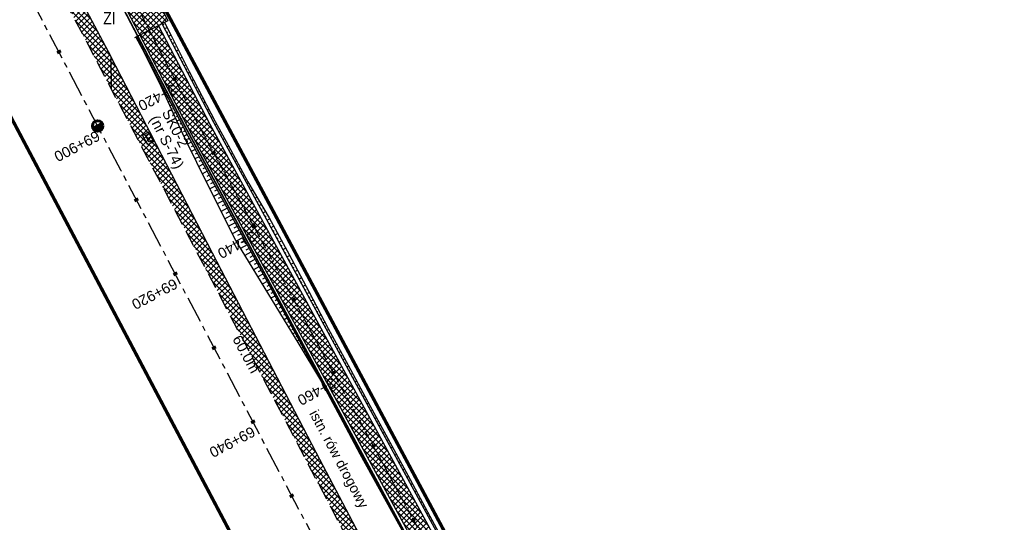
# Model space of a CAD drawing. Header units: metres. Extents: x 7529682 to 7533711, y 5721186 to 5727842.
# Tile 21 of 112: x 7531291 to 7531409, y 5724725 to 5724785. Entities that reach past the tile are written whole.
import ezdxf

# ---------------------------------------------------------------- set-up
doc = ezdxf.new("R2010")
doc.units = ezdxf.units.M
for name, pattern in [('817-dzialki-09-05-04$0$HIDDEN', [0.375, 0.25, -0.125]), ('CENTER', [50.8, 31.75, -6.35, 6.35, -6.35]), ('HIDDEN', [9.525, 6.35, -3.175])]:
    doc.linetypes.add(name, pattern=pattern)
for name, color, linetype in [('C-DROGI-SYTUACJA-ETYKIETY', 7, 'Continuous'), ('D-hatch-pobocza', 131, 'Continuous'), ('D-hatch-zjazdy-BA', 244, 'Continuous'), ('D-hatch-zjazdy-kruszywo', 111, 'Continuous'), ('D-pobocza', 7, 'Continuous'), ('D-skarpa', 7, 'Continuous'), ('D-skarpa-kreskowanie', 7, 'Continuous')]:
    doc.layers.add(name, color=color, linetype=linetype)
doc.layers.add('D-hatch-ciag-pieszo-rowerowy', color=7, linetype='Continuous', lineweight=13, true_color=0xff9f80)
doc.layers.add('D-LR-etap-III', color=7, linetype='817-dzialki-09-05-04$0$HIDDEN', lineweight=50, true_color=0xff1aff)
for name, color, linetype, lineweight in [('D-krawędzie', 7, 'Continuous', 30), ('D-obrzeża', 7, 'Continuous', 30), ('D-opisy', 7, 'Continuous', 30), ('D-oś', 10, 'CENTER', 30), ('D-zjazdy', 7, 'Continuous', 30), ('D-zjazdy-opis', 7, 'Continuous', 30), ('Sieci-T-kanal technologiczny', 4, 'kt kanał technologiczny', 30)]:
    doc.layers.add(name, color=color, linetype=linetype, lineweight=lineweight)
for name, color, linetype, true_color in [('D-opis-KT-dlugosci', 7, 'Continuous', 0xff8000), ('D-opis-KT-studnie', 7, 'Continuous', 0xff8000), ('poprzeczki', 7, 'Continuous', 0x0000c7)]:
    doc.layers.add(name, color=color, linetype=linetype, true_color=true_color)
doc.styles.add('2mm08', font='arial.ttf', dxfattribs={"width": 0.8})
doc.styles.add('ARIAL', font='arial.ttf', dxfattribs={"height": 1})
doc.styles.get("Standard").update_dxf_attribs({"font": 'arial.ttf'})
doc.linetypes.add('kt kanał technologiczny', pattern='A,1,-0.8,["kt",Standard,S=0.5,R=0,X=-0.7,Y=-0.15],-0.3', length=2.1)
pattern_1 = [(45, (0.88535, 0.46493), (-0.33675960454, 0.33675960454), []), (135, (0.88535, 0.46493), (-0.33675960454, -0.33675960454), [])]
pattern_2 = [(45, (0, 0), (-0.33675960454, 0.33675960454), []), (135, (0, 0), (-0.33675960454, -0.33675960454), [])]

# ---------------------------------------------------------------- blocks, each defined once
blk = doc.blocks.new('kilometraz')
at = {"linetype": 'ByBlock', "lineweight": -2}
blk.add_hatch(color=0, dxfattribs=at).paths.add_polyline_path([(0, -0.28125, 0.41421356), (0.28125, 0, 0.41421356), (0, 0.28125)])
at = {"color": 0, "linetype": 'ByBlock', "lineweight": -2}
blk.add_line((0, 0.28125), (0, -0.28125), dxfattribs=at)
blk.add_circle((0, 0), 0.28125, dxfattribs=at)
blk = doc.blocks.new('AeccTickLine')
at = {"color": 0, "linetype": 'ByBlock', "lineweight": -2}
blk.add_line((0, 1), (0, -1), dxfattribs=at)
blk = doc.blocks.new('SKR2')
at = {"layer": 'Sieci-T-kanal technologiczny', "color": 2, "lineweight": 25}
for points in [[(0.03, -0.19), (0.96, -1.15), (0.28, -1.81), (-0.65, -0.84)], [(-0.04, -0.54), (0.61, -1.21), (0.23, -1.57), (-0.41, -0.9)]]:
    blk.add_lwpolyline(points, close=True, dxfattribs=at)
blk.add_lwpolyline([(-0.09, -1.23), (0.28, -0.87)], dxfattribs=at)

msp = doc.modelspace()

# ---------------------------------------------------------------- hatches: boundary and pattern name
at = {"layer": 'D-hatch-ciag-pieszo-rowerowy'}
h = msp.add_hatch(dxfattribs=at)
h.set_pattern_fill('ANSI37', color=256, scale=0.15, style=0)
h.set_pattern_definition(pattern_1)
h.paths.add_polyline_path([(7531367.38, 5724666.22), (7531369.44, 5724667.68), (7531364.84, 5724676.4), (7531345.22, 5724715.75), (7531314.27, 5724772.61), (7531308.11, 5724784.43), (7531305.88, 5724783.29), (7531312.05, 5724771.45), (7531343.01, 5724714.59), (7531362.63, 5724675.23)])
at = {"layer": 'D-hatch-pobocza'}
h = msp.add_hatch(dxfattribs=at)
h.set_pattern_fill('ANSI37', color=256, scale=0.15, style=0)
h.set_pattern_definition(pattern_2)
h.paths.add_polyline_path([(7531327.02, 5724733.24), (7531314.57, 5724757.21), (7531302.38, 5724780.72), (7531302.44, 5724776.85), (7531306.74, 5724768.66), (7531335.09, 5724714.65), (7531357.32, 5724672.44), (7531360.38, 5724666.62), (7531361.97, 5724665.57), (7531363.1, 5724665.41), (7531353.58, 5724682.67), (7531345.94, 5724697.46), (7531339.27, 5724710)])
at = {"layer": 'D-hatch-zjazdy-BA'}
h = msp.add_hatch(dxfattribs=at)
h.set_pattern_fill('ANSI37', color=256, scale=0.15, style=0)
h.set_pattern_definition(pattern_1)
h.paths.add_polyline_path([(7531305.88, 5724783.29), (7531309.22, 5724785), (7531307.99, 5724787.63), (7531303.7, 5724787.48)])
at = {"layer": 'D-hatch-zjazdy-kruszywo'}
h = msp.add_hatch(dxfattribs=at)
h.set_pattern_fill('ANSI37', color=256, scale=0.15, style=0)
h.set_pattern_definition(pattern_2)
h.paths.add_polyline_path([(7531298.78, 5724787.52), (7531296.23, 5724788.68), (7531302.44, 5724776.85), (7531302.38, 5724780.72)])

# ---------------------------------------------------------------- linework, layer by layer
at = {"layer": 'D-krawędzie', "linetype": 'HIDDEN', "ltscale": 0.3, "flags": 128}
msp.add_lwpolyline([(7530572.01, 5726166.06), (7530599.74, 5726113.52), (7530641.56, 5726032.01), (7530660.96, 5725995.07), (7530689.13, 5725941.54), (7530707.34, 5725907.03), (7530725.26, 5725873.09), (7530743.97, 5725837.65), (7530770.53, 5725787.12), (7530787.86, 5725754.27), (7530809.9, 5725712.54), (7530824.74, 5725684.39), (7530840.86, 5725653.69), (7530860.68, 5725616.15), (7530865.28, 5725607.39), (7530878.05, 5725583.08), (7530918.17, 5725507.18), (7530950.16, 5725446.31), (7530993.42, 5725364.26), (7531022.77, 5725308.72), (7531053.81, 5725249.87), (7531081.17, 5725197.87), (7531103.9, 5725154.54), (7531128.12, 5725108.45), (7531149.3, 5725068.25), (7531167.38, 5725033.77), (7531197.16, 5724976.99), (7531228.15, 5724918.03), (7531253.15, 5724870.49), (7531286.8, 5724806.65), (7531306.74, 5724768.66), (7531335.09, 5724714.65), (7531357.32, 5724672.44), (7531373.64, 5724641.45), (7531392.16, 5724606), (7531418.48, 5724555.85), (7531439.73, 5724515.58), (7531476.36, 5724446.19), (7531491.8, 5724416.76), (7531531.9, 5724339.93), (7531557.23, 5724291.66), (7531569.85, 5724267.58), (7531591.38, 5724226.55), (7531610, 5724191.1), (7531616.88, 5724178), (7531629.98, 5724153.03), (7531641.01, 5724132.02), (7531664.91, 5724087.62), (7531677.64, 5724064.79), (7531683.11, 5724054.99), (7531686.75, 5724048.18), (7531695.45, 5724031.7), (7531703.75, 5724015.92), (7531709.21, 5724005.51), (7531719.39, 5723986.15), (7531726.3, 5723973), (7531732.74, 5723960.74), (7531735.13, 5723956.19)], dxfattribs=at)
at = {"layer": 'D-LR-etap-III', "ltscale": 10, "flags": 128}
msp.add_lwpolyline([(7531750.47, 5723895.1, 0.4, 0.4, 0), (7531750.5, 5723895.13, 0.4, 0.4, 0), (7531682.71, 5724022.92, 0.4, 0.4, 0), (7531619.18, 5724147.2, 0.4, 0.4, 0), (7531592.31, 5724198.49, 0.4, 0.4, 0), (7531553.26, 5724272.92, 0.4, 0.4, 0), (7531504.02, 5724366.79, 0.4, 0.4, 0), (7531482.09, 5724407.62, 0.4, 0.4, 0), (7531412.35, 5724541.18, 0.4, 0.4, 0), (7531388.46, 5724586.93, 0.4, 0.4, 0), (7531345.12, 5724669.94, 0.4, 0.4, 0), (7531127.66, 5725081.67, 0.4, 0.4, 0), (7531059.25, 5725211.04, 0.4, 0.4, 0), (7531008.01, 5725307.95, 0.4, 0.4, 0), (7530964.18, 5725390.84, 0.4, 0.4, 0), (7530914.56, 5725484.68, 0.4, 0.4, 0), (7530865.24, 5725577.49, 0.4, 0.4, 0), (7530840.09, 5725624.06, 0.4, 0.4, 0), (7530802.56, 5725694.92, 0.4, 0.4, 0), (7530755.54, 5725787.51, 0.4, 0.4, 0), (7530708.72, 5725876.3, 0.4, 0.4, 0), (7530695.12, 5725902.09, 0.4, 0.4, 0), (7530642.91, 5726001.08, 0.4, 0.4, 0), (7530634.93, 5726016.15, 0.4, 0.4, 0), (7530610.82, 5726061.93, 0.4, 0.4, 0), (7530610.82, 5726061.93, 0.4, 0.4, 0), (7530607.21, 5726063.51, 0.4, 0.4, 0), (7530597.42, 5726080.68, 0.4, 0.4, 0), (7530591.16, 5726088.44, 0.4, 0.4, 0), (7530581.28, 5726107.21, 0.4, 0.4, 0), (7530571.29, 5726130.56, 0.4, 0.4, 0), (7530549.55, 5726171.53, 0.4, 0.4, 0), (7530531.01, 5726206.47, 0.4, 0.4, 0), (7530516.46, 5726236.02, 0.4, 0.4, 0), (7530500.8, 5726266.14, 0.4, 0.4, 0), (7530491.35, 5726283.94, 0.4, 0.4, 0), (7530482.4, 5726303.41, 0.4, 0.4, 0), (7530482.4, 5726303.41, 0.4, 0.4, 0), (7530450.41, 5726357.28, 0.4, 0.4, 0), (7530397.76, 5726458.5, 0.4, 0.4, 0), (7530334.71, 5726583.66, 0.4, 0.4, 0), (7530303.94, 5726645.17, 0.4, 0.4, 0), (7530300.51, 5726651.78, 0.4, 0.4, 0), (7530289.21, 5726671.97, 0.4, 0.4, 0), (7530281.54, 5726685.57, 0.4, 0.4, 0), (7530261.37, 5726724.16, 0.4, 0.4, 0), (7530254.03, 5726738.21, 0.4, 0.4, 0), (7530197.22, 5726845.06, 0.4, 0.4, 0), (7530194.71, 5726849.15, 0.4, 0.4, 0), (7530195.92, 5726850.75, 0.4, 0.4, 0), (7530170.55, 5726892.96, 0.4, 0.4, 0), (7530143.17, 5726945.07, 0.4, 0.4, 0), (7530105.06, 5727018.32, 0.4, 0.4, 0), (7530100.06, 5727027.16, 0.4, 0.4, 0), (7530062.32, 5727099.63, 0.4, 0.4, 0), (7530015.38, 5727189.42, 0.4, 0.4, 0), (7529983.21, 5727250.21, 0.4, 0.4, 0), (7529953.28, 5727306.75, 0.4, 0.4, 0), (7529900.67, 5727406.16, 0.4, 0.4, 0), (7529890.63, 5727425.13, 0.4, 0.4, 0), (7529875.16, 5727454.43, 0.4, 0.4, 0), (7529857.56, 5727487.79, 0.4, 0.4, 0), (7529835.19, 5727530.19, 0.4, 0.4, 0), (7529811.74, 5727574.66, 0.4, 0.4, 0), (7529792.1, 5727611.92, 0.4, 0.4, 0), (7529768.07, 5727657.47, 0.4, 0.4, 0), (7529755.21, 5727682.13, 0.4, 0.4, 0), (7529753.31, 5727681.13, 0.4, 0.4, 0), (7529739.21, 5727707.77, 0.4, 0.4, 0), (7529735.39, 5727711.25, 0.4, 0.4, 0), (7529725.42, 5727730.2, 0.4, 0.4, 0), (7529723.55, 5727729.88, 0.4, 0.4, 0), (7529695.57, 5727782.93, 0.4, 0.4, 0), (7529717.68, 5727794.02, 0.4, 0.4, 0), (7529736.27, 5727758.65, 0.4, 0.4, 0), (7529736.27, 5727758.65, 0.4, 0.4, 0), (7529744.51, 5727750.41, 0.4, 0.4, 0), (7529744.51, 5727750.41, 0.4, 0.4, 0), (7529750.28, 5727738.55, 0.4, 0.4, 0), (7529777.11, 5727687.57, 0.4, 0.4, 0), (7529796.52, 5727651.33, 0.4, 0.4, 0), (7529814.94, 5727616.79, 0.4, 0.4, 0), (7529839.01, 5727572.3, 0.4, 0.4, 0), (7529860.62, 5727532.51, 0.4, 0.4, 0), (7529882.35, 5727491.5, 0.4, 0.4, 0), (7529904.87, 5727449.1, 0.4, 0.4, 0), (7529920.75, 5727418.88, 0.4, 0.4, 0), (7529946.68, 5727368.55, 0.4, 0.4, 0), (7529972.02, 5727320.57, 0.4, 0.4, 0), (7529987.74, 5727290.15, 0.4, 0.4, 0), (7529996.5, 5727273.66, 0.4, 0.4, 0), (7530017.54, 5727234.2, 0.4, 0.4, 0), (7530033.05, 5727204.86, 0.4, 0.4, 0), (7530051.62, 5727170.22, 0.4, 0.4, 0), (7530069.28, 5727137.02, 0.4, 0.4, 0), (7530089.39, 5727097.53, 0.4, 0.4, 0), (7530109.71, 5727060.75, 0.4, 0.4, 0), (7530136.77, 5727011.64, 0.4, 0.4, 0), (7530162.45, 5726962.74, 0.4, 0.4, 0), (7530187.67, 5726916.99, 0.4, 0.4, 0), (7530207.82, 5726879.34, 0.4, 0.4, 0), (7530230.63, 5726834.52, 0.4, 0.4, 0), (7530262.29, 5726776.62, 0.4, 0.4, 0), (7530277.51, 5726760.21, 0.4, 0.4, 0), (7530286.04, 5726744.11, 0.4, 0.4, 0), (7530288.1, 5726735.88, 0.4, 0.4, 0), (7530290.39, 5726725.05, 0.4, 0.4, 0), (7530296.18, 5726713.58, 0.4, 0.4, 0), (7530302.73, 5726701.18, 0.4, 0.4, 0), (7530325.69, 5726657.47, 0.4, 0.4, 0), (7530343.24, 5726623.65, 0.4, 0.4, 0), (7530360.23, 5726591.75, 0.4, 0.4, 0), (7530383.21, 5726548.06, 0.4, 0.4, 0), (7530406.02, 5726503.61, 0.4, 0.4, 0), (7530427.46, 5726462.62, 0.4, 0.4, 0), (7530447.93, 5726424.39, 0.4, 0.4, 0), (7530471.13, 5726379.92, 0.4, 0.4, 0), (7530490.5, 5726343.03, 0.4, 0.4, 0), (7530509.5, 5726306.73, 0.4, 0.4, 0), (7530529.89, 5726267.24, 0.4, 0.4, 0), (7530543.85, 5726238.99, 0.4, 0.4, 0), (7530554.81, 5726218.94, 0.4, 0.4, 0), (7530559.03, 5726212.22, 0.4, 0.4, 0), (7530563.06, 5726206.41, 0.4, 0.4, 0), (7530566.93, 5726200.46, 0.4, 0.4, 0), (7530569.77, 5726194.9, 0.4, 0.4, 0), (7530571.47, 5726191.28, 0.4, 0.4, 0), (7530572.84, 5726188.02, 0.4, 0.4, 0), (7530575.3, 5726182.03, 0.4, 0.4, 0), (7530579.74, 5726173.31, 0.4, 0.4, 0), (7530583.3, 5726167.41, 0.4, 0.4, 0), (7530593.4, 5726163.33, 0.4, 0.4, 0), (7530598.62, 5726155.26, 0.4, 0.4, 0), (7530608.26, 5726140.5, 0.4, 0.4, 0), (7530603.27, 5726136.83, 0.4, 0.4, 0), (7530606.53, 5726131.84, 0.4, 0.4, 0), (7530604.24, 5726124.22, 0.4, 0.4, 0), (7530605.85, 5726121.63, 0.4, 0.4, 0), (7530608.97, 5726116.16, 0.4, 0.4, 0), (7530618.11, 5726097.79, 0.4, 0.4, 0), (7530651.21, 5726034.96, 0.4, 0.4, 0), (7530670.24, 5725998.61, 0.4, 0.4, 0), (7530698.08, 5725945.95, 0.4, 0.4, 0), (7530716.51, 5725911.31, 0.4, 0.4, 0), (7530735.22, 5725875.67, 0.4, 0.4, 0), (7530752.5, 5725842.15, 0.4, 0.4, 0), (7530778.31, 5725793.5, 0.4, 0.4, 0), (7530797.5, 5725756.38, 0.4, 0.4, 0), (7530812.52, 5725728.29, 0.4, 0.4, 0), (7530820.04, 5725713.16, 0.4, 0.4, 0), (7530822.42, 5725710.19, 0.4, 0.4, 0), (7530833.15, 5725688.8, 0.4, 0.4, 0), (7530849.63, 5725656.16, 0.4, 0.4, 0), (7530867.98, 5725621.96, 0.4, 0.4, 0), (7530872.63, 5725612.89, 0.4, 0.4, 0), (7530880.35, 5725597.59, 0.4, 0.4, 0), (7530883.84, 5725593.39, 0.4, 0.4, 0), (7530891.78, 5725587.76, 0.4, 0.4, 0), (7530895.04, 5725584.28, 0.4, 0.4, 0), (7530897.03, 5725580.94, 0.4, 0.4, 0), (7530900.95, 5725579.95, 0.4, 0.4, 0), (7530904.81, 5725571.98, 0.4, 0.4, 0), (7530903.68, 5725568.57, 0.4, 0.4, 0), (7530908.9, 5725558.84, 0.4, 0.4, 0), (7530910.25, 5725545.67, 0.4, 0.4, 0), (7530912.87, 5725538.65, 0.4, 0.4, 0), (7530945.28, 5725478.46, 0.4, 0.4, 0), (7530959.69, 5725450.25, 0.4, 0.4, 0), (7531002.83, 5725368.19, 0.4, 0.4, 0), (7531044.7, 5725290.31, 0.4, 0.4, 0), (7531064.1, 5725253.21, 0.4, 0.4, 0), (7531083.01, 5725216.68, 0.4, 0.4, 0), (7531113.01, 5725158.47, 0.4, 0.4, 0), (7531137.36, 5725113.07, 0.4, 0.4, 0), (7531150.83, 5725086.71, 0.4, 0.4, 0), (7531159.75, 5725076.64, 0.4, 0.4, 0), (7531166.31, 5725074.58, 0.4, 0.4, 0), (7531172.29, 5725062.58, 0.4, 0.4, 0), (7531170.59, 5725055.61, 0.4, 0.4, 0), (7531173.73, 5725044.08, 0.4, 0.4, 0), (7531215.34, 5724964.86, 0.4, 0.4, 0), (7531238.05, 5724921.68, 0.4, 0.4, 0), (7531262.39, 5724875.28, 0.4, 0.4, 0), (7531295.59, 5724811.27, 0.4, 0.4, 0), (7531348.49, 5724712.36, 0.4, 0.4, 0), (7531363.74, 5724682.68, 0.4, 0.4, 0), (7531366.99, 5724675.87, 0.4, 0.4, 0), (7531382.54, 5724646.11, 0.4, 0.4, 0), (7531401.3, 5724610.87, 0.4, 0.4, 0), (7531428.96, 5724558.86, 0.4, 0.4, 0), (7531449.11, 5724520.4, 0.4, 0.4, 0), (7531477.29, 5724465.83, 0.4, 0.4, 0), (7531501, 5724421.11, 0.4, 0.4, 0), (7531512.12, 5724400.55, 0.4, 0.4, 0), (7531513.78, 5724396.76, 0.4, 0.4, 0), (7531526.32, 5724379.39, 0.4, 0.4, 0), (7531566.78, 5724302.74, 0.4, 0.4, 0), (7531612.28, 5724225.61, 0.4, 0.4, 0), (7531620.49, 5724210.55, 0.4, 0.4, 0), (7531631.58, 5724196.26, 0.4, 0.4, 0), (7531653.48, 5724152.43, 0.4, 0.4, 0), (7531661.15, 5724128.49, 0.4, 0.4, 0), (7531673.88, 5724101.19, 0.4, 0.4, 0), (7531684.69, 5724081.18, 0.4, 0.4, 0), (7531699.21, 5724051.17, 0.4, 0.4, 0), (7531704.03, 5724040.58, 0.4, 0.4, 0), (7531704.03, 5724040.58, 0.4, 0.4, 0), (7531703.91, 5724037.17, 0.4, 0.4, 0), (7531736.42, 5723969.23, 0.4, 0.4, 0), (7531738.29, 5723967.7, 0.4, 0.4, 0), (7531742.18, 5723962.35, 0.4, 0.4, 0), (7531744.29, 5723958.62, 0.4, 0.4, 0), (7531755.39, 5723944.19, 0.4, 0.4, 0), (7531758.69, 5723936.76, 0.4, 0.4, 0), (7531780.08, 5723929.25, 0.4, 0.4, 0), (7531792.61, 5723906.34, 0.4, 0.4, 0), (7531792.61, 5723906.34, 0.4, 0.4, 0), (7531756.96, 5723883.06, 0.4, 0.4, 0), (7531750.46, 5723895.13, 0.4, 0.4, 0), (7531750.46, 5723895.13, 0, 0, 0)], format="xyseb", dxfattribs=at)
at = {"layer": 'D-obrzeża'}
for points in [[(7531162.55, 5725061.32), (7531165.88, 5725054.96, -0.068574), (7531167.27, 5725051.11), (7531167.91, 5725048.07, 0.068789), (7531170.7, 5725040.34), (7531202.52, 5724979.8), (7531233.7, 5724920.95), (7531258.82, 5724873.47), (7531292.22, 5724809.51), (7531312.05, 5724771.45), (7531340.42, 5724719.34, -0.00902), (7531345.43, 5724709.74), (7531362.63, 5724675.23), (7531378.96, 5724644.24), (7531397.48, 5724608.78), (7531423.79, 5724558.65), (7531445.04, 5724518.38), (7531473.71, 5724463.87), (7531497.09, 5724419.32), (7531505.91, 5724402.51, -0.033171), (7531508.59, 5724396.45), (7531511.25, 5724389.16)], [(7531369.44, 5724667.68), (7531364.84, 5724676.4), (7531347.64, 5724710.9, 0.009026), (7531342.63, 5724720.51), (7531314.27, 5724772.61), (7531308.11, 5724784.43)]]:
    msp.add_lwpolyline(points, format="xyb", dxfattribs=at)
at = {"layer": 'D-oś', "ltscale": 0.03}
msp.add_lwpolyline([(7531156.87, 5725074.83), (7531166.99, 5725055.55, -0.068732), (7531168.48, 5725051.43), (7531169.1, 5725048.5, 0.068783), (7531171.89, 5725040.78), (7531203.62, 5724980.38), (7531234.8, 5724921.53), (7531259.93, 5724874.06), (7531293.33, 5724810.09), (7531313.16, 5724772.03), (7531341.53, 5724719.92, -0.009023), (7531346.53, 5724710.32), (7531363.73, 5724675.82), (7531380.06, 5724644.82), (7531398.58, 5724609.36), (7531424.9, 5724559.23), (7531446.14, 5724518.96), (7531474.82, 5724464.45), (7531498.2, 5724419.9)], format="xyb", dxfattribs=at)
at = {"layer": 'D-oś', "ltscale": 0.1}
msp.add_lwpolyline([(7531488.68, 5724414.9), (7531465.3, 5724459.45), (7531436.63, 5724513.95), (7531415.38, 5724554.22), (7531389.06, 5724604.38), (7531370.55, 5724639.83), (7531354.22, 5724670.81), (7531332, 5724713.02), (7531303.64, 5724767.04), (7531283.7, 5724805.02), (7531250.06, 5724868.86), (7531225.05, 5724916.41), (7531194.07, 5724975.36), (7531164.28, 5725032.14), (7531146.2, 5725066.62)], dxfattribs=at)
at = {"layer": 'D-pobocza'}
for points in [[(7531369.85, 5724667.97), (7531365.28, 5724676.63), (7531348.08, 5724711.14, 0.009028), (7531343.08, 5724720.74), (7531314.71, 5724772.84), (7531308.55, 5724784.66)], [(7531305.45, 5724783.04), (7531311.61, 5724771.22), (7531339.98, 5724719.11, -0.009019), (7531344.98, 5724709.51), (7531362.19, 5724675), (7531366.93, 5724666)]]:
    msp.add_lwpolyline(points, format="xyb", dxfattribs=at)
msp.add_lwpolyline([(7531363.1, 5724665.41), (7531353.58, 5724682.67), (7531345.94, 5724697.46), (7531339.27, 5724710), (7531327.02, 5724733.24), (7531314.57, 5724757.21), (7531302.38, 5724780.72)], dxfattribs=at)
at = {"layer": 'D-skarpa', "linetype": 'Continuous'}
for points in [[(7531308.83, 5724784.8), (7531309.53, 5724783.41), (7531311.78, 5724778.95), (7531314.9, 5724772.94), (7531316.43, 5724770.13), (7531318.81, 5724765.74), (7531321.33, 5724761.42), (7531323.74, 5724757.04), (7531326.09, 5724752.62), (7531328.4, 5724748.19), (7531330.8, 5724743.8), (7531333.16, 5724739.4), (7531335.55, 5724735), (7531337.95, 5724730.62), (7531340.32, 5724726.22), (7531343.21, 5724720.84)], [(7531305.39, 5724783.04), (7531306.13, 5724781.64), (7531308.39, 5724777.18), (7531310.47, 5724772.63), (7531311.2, 5724771.01), (7531312.66, 5724768.08), (7531317.12, 5724759.12), (7531317.52, 5724758.4), (7531324.92, 5724746.29), (7531327.49, 5724742), (7531329.85, 5724737.59), (7531332.22, 5724733.19), (7531339.99, 5724719.08)]]:
    msp.add_lwpolyline(points, dxfattribs=at)
at = {"layer": 'D-skarpa-kreskowanie', "linetype": 'Continuous'}
for p, q in [((7531308.63, 5724784.52, 108.8), (7531308.77, 5724784.59, 108.7)), ((7531308.86, 5724784.07, 108.8), (7531309.13, 5724784.21, 108.6)), ((7531305.52, 5724782.91, 108.67), (7531305.47, 5724782.88, 108.66)), ((7531309.09, 5724783.63, 108.8), (7531309.22, 5724783.7, 108.7)), ((7531309.32, 5724783.19, 108.8), (7531309.58, 5724783.32, 108.61)), ((7531309.55, 5724782.74, 108.8), (7531309.68, 5724782.81, 108.71)), ((7531305.75, 5724782.46, 108.67), (7531305.73, 5724782.45, 108.66)), ((7531305.98, 5724782.02, 108.67), (7531305.94, 5724782, 108.65)), ((7531306.21, 5724781.58, 108.67), (7531306.19, 5724781.57, 108.66)), ((7531309.78, 5724782.3, 108.8), (7531310.03, 5724782.43, 108.62)), ((7531310.01, 5724781.86, 108.8), (7531310.13, 5724781.92, 108.72)), ((7531310.25, 5724781.41, 108.81), (7531310.48, 5724781.53, 108.63)), ((7531306.44, 5724781.13, 108.67), (7531306.4, 5724781.11, 108.64)), ((7531306.68, 5724780.69, 108.67), (7531306.65, 5724780.68, 108.65)), ((7531310.48, 5724780.97, 108.81), (7531310.59, 5724781.03, 108.72)), ((7531310.71, 5724780.53, 108.81), (7531310.93, 5724780.64, 108.64)), ((7531306.91, 5724780.25, 108.67), (7531306.85, 5724780.22, 108.63)), ((7531307.14, 5724779.8, 108.68), (7531307.11, 5724779.79, 108.65)), ((7531307.37, 5724779.36, 108.68), (7531307.3, 5724779.32, 108.63)), ((7531310.94, 5724780.08, 108.81), (7531311.04, 5724780.14, 108.73)), ((7531311.17, 5724779.64, 108.81), (7531311.37, 5724779.75, 108.66)), ((7531311.4, 5724779.2, 108.81), (7531311.5, 5724779.25, 108.74)), ((7531307.6, 5724778.92, 108.68), (7531307.56, 5724778.9, 108.65)), ((7531307.83, 5724778.47, 108.68), (7531307.75, 5724778.43, 108.62)), ((7531308.06, 5724778.03, 108.68), (7531308.02, 5724778.01, 108.65)), ((7531311.63, 5724778.75, 108.81), (7531311.83, 5724778.85, 108.67)), ((7531311.86, 5724778.31, 108.81), (7531311.96, 5724778.36, 108.74)), ((7531312.09, 5724777.87, 108.81), (7531312.29, 5724777.97, 108.67)), ((7531308.29, 5724777.59, 108.68), (7531308.21, 5724777.54, 108.62)), ((7531308.52, 5724777.14, 108.68), (7531308.48, 5724777.12, 108.65)), ((7531312.33, 5724777.42, 108.81), (7531312.42, 5724777.47, 108.74)), ((7531312.56, 5724776.98, 108.82), (7531312.75, 5724777.08, 108.67)), ((7531308.76, 5724776.7, 108.68), (7531308.64, 5724776.64, 108.59)), ((7531308.99, 5724776.26, 108.68), (7531308.92, 5724776.22, 108.63)), ((7531309.22, 5724775.81, 108.68), (7531309.05, 5724775.73, 108.56)), ((7531312.79, 5724776.54, 108.82), (7531312.88, 5724776.59, 108.74)), ((7531313.02, 5724776.09, 108.82), (7531313.21, 5724776.19, 108.67)), ((7531313.25, 5724775.65, 108.82), (7531313.35, 5724775.7, 108.75)), ((7531309.45, 5724775.37, 108.69), (7531309.35, 5724775.32, 108.61)), ((7531309.68, 5724774.93, 108.69), (7531309.47, 5724774.82, 108.53)), ((7531309.91, 5724774.48, 108.69), (7531309.79, 5724774.42, 108.6)), ((7531313.48, 5724775.21, 108.82), (7531313.67, 5724775.31, 108.67)), ((7531313.71, 5724774.76, 108.82), (7531313.81, 5724774.81, 108.75)), ((7531313.94, 5724774.32, 108.82), (7531314.13, 5724774.42, 108.68)), ((7531310.14, 5724774.04, 108.69), (7531309.88, 5724773.9, 108.49)), ((7531310.37, 5724773.6, 108.69), (7531310.23, 5724773.52, 108.58)), ((7531314.17, 5724773.88, 108.82), (7531314.27, 5724773.93, 108.75)), ((7531314.4, 5724773.43, 108.82), (7531314.6, 5724773.53, 108.68)), ((7531310.6, 5724773.15, 108.69), (7531310.3, 5724772.99, 108.46)), ((7531310.83, 5724772.71, 108.69), (7531310.67, 5724772.62, 108.57)), ((7531311.07, 5724772.27, 108.69), (7531310.71, 5724772.08, 108.43)), ((7531314.64, 5724772.99, 108.82), (7531314.73, 5724773.04, 108.75)), ((7531314.87, 5724772.55, 108.82), (7531315.06, 5724772.65, 108.68)), ((7531315.11, 5724772.11, 108.83), (7531315.21, 5724772.16, 108.75)), ((7531311.3, 5724771.82, 108.69), (7531311.11, 5724771.72, 108.55)), ((7531311.53, 5724771.38, 108.69), (7531311.13, 5724771.17, 108.39)), ((7531311.76, 5724770.94, 108.69), (7531311.56, 5724770.82, 108.54)), ((7531315.35, 5724771.67, 108.83), (7531315.54, 5724771.77, 108.68)), ((7531315.59, 5724771.23, 108.83), (7531315.68, 5724771.28, 108.76)), ((7531315.83, 5724770.79, 108.83), (7531316.02, 5724770.89, 108.69)), ((7531312, 5724770.5, 108.7), (7531311.57, 5724770.26, 108.37)), ((7531312.24, 5724770.06, 108.7), (7531312.02, 5724769.94, 108.53)), ((7531316.07, 5724770.35, 108.83), (7531316.16, 5724770.4, 108.76)), ((7531316.31, 5724769.91, 108.83), (7531316.49, 5724770.01, 108.69)), ((7531312.48, 5724769.62, 108.7), (7531312.02, 5724769.37, 108.34)), ((7531312.96, 5724768.74, 108.7), (7531312.46, 5724768.47, 108.32)), ((7531312.72, 5724769.18, 108.7), (7531312.48, 5724769.05, 108.52)), ((7531316.55, 5724769.47, 108.83), (7531316.64, 5724769.52, 108.76)), ((7531316.78, 5724769.04, 108.83), (7531316.97, 5724769.14, 108.69)), ((7531317.02, 5724768.6, 108.83), (7531317.12, 5724768.65, 108.76)), ((7531313.44, 5724767.86, 108.7), (7531312.91, 5724767.58, 108.3)), ((7531313.2, 5724768.3, 108.7), (7531312.94, 5724768.16, 108.51)), ((7531313.68, 5724767.42, 108.7), (7531313.4, 5724767.28, 108.5)), ((7531317.26, 5724768.16, 108.83), (7531317.45, 5724768.26, 108.69)), ((7531317.5, 5724767.72, 108.83), (7531317.59, 5724767.77, 108.76)), ((7531317.74, 5724767.28, 108.84), (7531317.92, 5724767.38, 108.7)), ((7531313.92, 5724766.99, 108.7), (7531313.35, 5724766.68, 108.28)), ((7531314.15, 5724766.55, 108.7), (7531313.87, 5724766.39, 108.49)), ((7531317.98, 5724766.84, 108.84), (7531318.07, 5724766.89, 108.77)), ((7531318.22, 5724766.4, 108.84), (7531318.4, 5724766.5, 108.7)), ((7531314.39, 5724766.11, 108.7), (7531313.8, 5724765.78, 108.25)), ((7531314.87, 5724765.23, 108.71), (7531314.25, 5724764.89, 108.23)), ((7531314.63, 5724765.67, 108.71), (7531314.33, 5724765.5, 108.47)), ((7531318.46, 5724765.96, 108.84), (7531318.55, 5724766.01, 108.77)), ((7531318.7, 5724765.52, 108.84), (7531318.88, 5724765.62, 108.7)), ((7531318.94, 5724765.08, 108.84), (7531319.04, 5724765.14, 108.76)), ((7531315.35, 5724764.35, 108.71), (7531314.69, 5724763.99, 108.21)), ((7531315.11, 5724764.79, 108.71), (7531314.79, 5724764.62, 108.46)), ((7531315.59, 5724763.91, 108.71), (7531315.25, 5724763.73, 108.45)), ((7531319.18, 5724764.64, 108.84), (7531319.39, 5724764.76, 108.68)), ((7531319.41, 5724764.2, 108.84), (7531319.53, 5724764.27, 108.76)), ((7531319.65, 5724763.77, 108.84), (7531319.89, 5724763.89, 108.66)), ((7531315.83, 5724763.47, 108.71), (7531315.14, 5724763.1, 108.19)), ((7531316.07, 5724763.03, 108.71), (7531315.71, 5724762.84, 108.44)), ((7531319.89, 5724763.33, 108.84), (7531320.02, 5724763.39, 108.75)), ((7531320.13, 5724762.89, 108.85), (7531320.4, 5724763.03, 108.65)), ((7531316.31, 5724762.59, 108.71), (7531315.59, 5724762.2, 108.17)), ((7531316.78, 5724761.72, 108.71), (7531316.03, 5724761.31, 108.14)), ((7531316.55, 5724762.15, 108.71), (7531316.18, 5724761.95, 108.43)), ((7531320.37, 5724762.45, 108.85), (7531320.51, 5724762.52, 108.74)), ((7531320.61, 5724762.01, 108.85), (7531320.9, 5724762.17, 108.63)), ((7531320.85, 5724761.57, 108.85), (7531321, 5724761.65, 108.73)), ((7531317.26, 5724760.84, 108.72), (7531316.48, 5724760.41, 108.12)), ((7531317.02, 5724761.28, 108.72), (7531316.64, 5724761.07, 108.42)), ((7531317.5, 5724760.4, 108.72), (7531317.1, 5724760.18, 108.41)), ((7531321.09, 5724761.13, 108.85), (7531321.4, 5724761.3, 108.61)), ((7531321.33, 5724760.69, 108.85), (7531321.48, 5724760.78, 108.73)), ((7531321.57, 5724760.25, 108.85), (7531321.88, 5724760.42, 108.61)), ((7531317.74, 5724759.96, 108.72), (7531316.92, 5724759.51, 108.1)), ((7531317.98, 5724759.52, 108.72), (7531317.56, 5724759.29, 108.4)), ((7531321.81, 5724759.81, 108.85), (7531321.96, 5724759.9, 108.73)), ((7531322.04, 5724759.37, 108.85), (7531322.36, 5724759.55, 108.61)), ((7531318.22, 5724759.08, 108.72), (7531317.39, 5724758.63, 108.09)), ((7531318.7, 5724758.2, 108.72), (7531317.91, 5724757.77, 108.12)), ((7531318.46, 5724758.64, 108.72), (7531318.05, 5724758.42, 108.41)), ((7531322.28, 5724758.93, 108.85), (7531322.44, 5724759.02, 108.73)), ((7531322.52, 5724758.5, 108.85), (7531322.84, 5724758.67, 108.61)), ((7531322.76, 5724758.06, 108.86), (7531322.92, 5724758.14, 108.73)), ((7531319.17, 5724757.32, 108.72), (7531318.43, 5724756.92, 108.16)), ((7531318.94, 5724757.76, 108.72), (7531318.55, 5724757.55, 108.43)), ((7531319.41, 5724756.89, 108.72), (7531319.05, 5724756.69, 108.45)), ((7531323, 5724757.62, 108.86), (7531323.32, 5724757.79, 108.61)), ((7531323.24, 5724757.18, 108.86), (7531323.4, 5724757.27, 108.73)), ((7531323.48, 5724756.74, 108.86), (7531323.8, 5724756.92, 108.61)), ((7531319.65, 5724756.45, 108.73), (7531318.95, 5724756.06, 108.19)), ((7531320.13, 5724755.57, 108.73), (7531319.47, 5724755.21, 108.23)), ((7531319.89, 5724756.01, 108.73), (7531319.55, 5724755.82, 108.47)), ((7531323.72, 5724756.3, 108.86), (7531323.88, 5724756.39, 108.74)), ((7531323.96, 5724755.86, 108.86), (7531324.27, 5724756.03, 108.62)), ((7531320.61, 5724754.69, 108.73), (7531319.99, 5724754.35, 108.26)), ((7531320.37, 5724755.13, 108.73), (7531320.05, 5724754.96, 108.49)), ((7531324.2, 5724755.42, 108.86), (7531324.35, 5724755.51, 108.74)), ((7531324.43, 5724754.98, 108.86), (7531324.74, 5724755.15, 108.63)), ((7531324.67, 5724754.54, 108.86), (7531324.83, 5724754.63, 108.75)), ((7531321.09, 5724753.81, 108.73), (7531320.52, 5724753.5, 108.3)), ((7531320.85, 5724754.25, 108.73), (7531320.55, 5724754.09, 108.51)), ((7531321.33, 5724753.37, 108.73), (7531321.05, 5724753.22, 108.52)), ((7531324.91, 5724754.1, 108.86), (7531325.21, 5724754.27, 108.64)), ((7531325.15, 5724753.67, 108.87), (7531325.3, 5724753.75, 108.75)), ((7531325.39, 5724753.23, 108.87), (7531325.68, 5724753.38, 108.65)), ((7531321.57, 5724752.93, 108.73), (7531321.04, 5724752.65, 108.33)), ((7531321.8, 5724752.49, 108.73), (7531321.55, 5724752.36, 108.54)), ((7531322.04, 5724752.05, 108.73), (7531321.56, 5724751.79, 108.37)), ((7531325.63, 5724752.79, 108.87), (7531325.77, 5724752.86, 108.76)), ((7531325.87, 5724752.35, 108.87), (7531326.15, 5724752.5, 108.65)), ((7531322.28, 5724751.62, 108.74), (7531322.05, 5724751.49, 108.56)), ((7531322.52, 5724751.18, 108.74), (7531322.08, 5724750.94, 108.4)), ((7531326.11, 5724751.91, 108.87), (7531326.24, 5724751.98, 108.77)), ((7531326.35, 5724751.47, 108.87), (7531326.61, 5724751.61, 108.67)), ((7531326.59, 5724751.03, 108.87), (7531326.72, 5724751.1, 108.77)), ((7531322.76, 5724750.74, 108.74), (7531322.55, 5724750.62, 108.58)), ((7531323, 5724750.3, 108.74), (7531322.61, 5724750.08, 108.44)), ((7531323.24, 5724749.86, 108.74), (7531323.05, 5724749.76, 108.6)), ((7531326.83, 5724750.59, 108.87), (7531327.08, 5724750.73, 108.68)), ((7531327.06, 5724750.15, 108.87), (7531327.19, 5724750.22, 108.78)), ((7531327.3, 5724749.71, 108.87), (7531327.54, 5724749.84, 108.69)), ((7531323.48, 5724749.42, 108.74), (7531323.13, 5724749.23, 108.47)), ((7531323.72, 5724748.98, 108.74), (7531323.55, 5724748.89, 108.62)), ((7531323.96, 5724748.54, 108.74), (7531323.65, 5724748.37, 108.51)), ((7531327.54, 5724749.27, 108.87), (7531327.66, 5724749.34, 108.79)), ((7531327.78, 5724748.83, 108.88), (7531328, 5724748.96, 108.71)), ((7531324.2, 5724748.1, 108.74), (7531324.05, 5724748.02, 108.64)), ((7531324.43, 5724747.66, 108.74), (7531324.17, 5724747.52, 108.54)), ((7531328.02, 5724748.4, 108.88), (7531328.13, 5724748.45, 108.79)), ((7531328.26, 5724747.96, 108.88), (7531328.47, 5724748.07, 108.72)), ((7531328.5, 5724747.52, 108.88), (7531328.6, 5724747.57, 108.8)), ((7531324.67, 5724747.22, 108.75), (7531324.55, 5724747.16, 108.65)), ((7531324.91, 5724746.78, 108.75), (7531324.69, 5724746.67, 108.58)), ((7531325.15, 5724746.35, 108.75), (7531325.05, 5724746.29, 108.67)), ((7531328.74, 5724747.08, 108.88), (7531328.95, 5724747.19, 108.72)), ((7531328.98, 5724746.64, 108.88), (7531329.08, 5724746.7, 108.8)), ((7531329.22, 5724746.2, 108.88), (7531329.43, 5724746.31, 108.72)), ((7531325.39, 5724745.91, 108.75), (7531325.21, 5724745.81, 108.61)), ((7531325.63, 5724745.47, 108.75), (7531325.55, 5724745.42, 108.69)), ((7531325.87, 5724745.03, 108.75), (7531325.73, 5724744.95, 108.64)), ((7531329.46, 5724745.76, 108.88), (7531329.56, 5724745.82, 108.8)), ((7531329.69, 5724745.32, 108.88), (7531329.91, 5724745.44, 108.72)), ((7531329.93, 5724744.88, 108.88), (7531330.04, 5724744.94, 108.8)), ((7531326.11, 5724744.59, 108.75), (7531326.05, 5724744.56, 108.7)), ((7531326.35, 5724744.15, 108.75), (7531326.24, 5724744.09, 108.67)), ((7531330.17, 5724744.44, 108.88), (7531330.38, 5724744.56, 108.72)), ((7531330.41, 5724744, 108.89), (7531330.52, 5724744.06, 108.81)), ((7531326.59, 5724743.71, 108.75), (7531326.54, 5724743.69, 108.72)), ((7531326.83, 5724743.27, 108.75), (7531326.75, 5724743.23, 108.7)), ((7531327.06, 5724742.83, 108.75), (7531327.04, 5724742.82, 108.73)), ((7531330.65, 5724743.56, 108.89), (7531330.86, 5724743.68, 108.73)), ((7531330.89, 5724743.13, 108.89), (7531330.99, 5724743.18, 108.81)), ((7531331.13, 5724742.69, 108.89), (7531331.33, 5724742.8, 108.73)), ((7531327.3, 5724742.39, 108.76), (7531327.27, 5724742.37, 108.73)), ((7531327.54, 5724741.95, 108.76), (7531327.53, 5724741.95, 108.75)), ((7531327.78, 5724741.52, 108.76), (7531327.76, 5724741.5, 108.75)), ((7531331.37, 5724742.25, 108.89), (7531331.47, 5724742.3, 108.81)), ((7531331.61, 5724741.81, 108.89), (7531331.81, 5724741.92, 108.74)), ((7531331.85, 5724741.37, 108.89), (7531331.95, 5724741.42, 108.82)), ((7531328.02, 5724741.08, 108.76), (7531328.01, 5724741.07, 108.76)), ((7531328.23, 5724740.62, 108.76), (7531328.26, 5724740.64, 108.76)), ((7531332.09, 5724740.93, 108.89), (7531332.28, 5724741.04, 108.74)), ((7531332.32, 5724740.49, 108.89), (7531332.42, 5724740.54, 108.82)), ((7531328.47, 5724740.18, 108.77), (7531328.48, 5724740.19, 108.76)), ((7531328.7, 5724739.74, 108.77), (7531328.74, 5724739.76, 108.76)), ((7531328.94, 5724739.3, 108.78), (7531328.96, 5724739.31, 108.77)), ((7531332.56, 5724740.05, 108.89), (7531332.76, 5724740.16, 108.75)), ((7531332.8, 5724739.61, 108.9), (7531332.9, 5724739.66, 108.82)), ((7531333.04, 5724739.17, 108.9), (7531333.23, 5724739.28, 108.75)), ((7531329.17, 5724738.86, 108.79), (7531329.22, 5724738.88, 108.76)), ((7531329.41, 5724738.42, 108.79), (7531329.43, 5724738.43, 108.78)), ((7531329.64, 5724737.97, 108.8), (7531329.69, 5724738, 108.76)), ((7531333.28, 5724738.73, 108.9), (7531333.37, 5724738.79, 108.83)), ((7531333.52, 5724738.3, 108.9), (7531333.71, 5724738.4, 108.76)), ((7531333.76, 5724737.86, 108.9), (7531333.85, 5724737.91, 108.83)), ((7531329.88, 5724737.53, 108.81), (7531329.91, 5724737.55, 108.79)), ((7531330.12, 5724737.09, 108.81), (7531330.17, 5724737.12, 108.77)), ((7531334, 5724737.42, 108.9), (7531334.18, 5724737.52, 108.76)), ((7531334.24, 5724736.98, 108.9), (7531334.33, 5724737.03, 108.83)), ((7531330.35, 5724736.65, 108.81), (7531330.38, 5724736.67, 108.79)), ((7531330.59, 5724736.21, 108.81), (7531330.65, 5724736.25, 108.77)), ((7531330.83, 5724735.77, 108.82), (7531330.86, 5724735.79, 108.79)), ((7531334.48, 5724736.54, 108.9), (7531334.66, 5724736.64, 108.76)), ((7531334.71, 5724736.1, 108.9), (7531334.81, 5724736.15, 108.83)), ((7531334.95, 5724735.66, 108.9), (7531335.13, 5724735.76, 108.77)), ((7531331.07, 5724735.33, 108.82), (7531331.13, 5724735.37, 108.77)), ((7531331.3, 5724734.89, 108.82), (7531331.34, 5724734.91, 108.8)), ((7531331.54, 5724734.45, 108.82), (7531331.61, 5724734.49, 108.77)), ((7531335.19, 5724735.22, 108.9), (7531335.28, 5724735.27, 108.84)), ((7531335.43, 5724734.78, 108.91), (7531335.61, 5724734.88, 108.77)), ((7531335.67, 5724734.34, 108.91), (7531335.76, 5724734.39, 108.84)), ((7531331.78, 5724734.01, 108.83), (7531331.81, 5724734.03, 108.8)), ((7531332.01, 5724733.57, 108.83), (7531332.08, 5724733.61, 108.77)), ((7531332.25, 5724733.13, 108.83), (7531332.29, 5724733.15, 108.8)), ((7531335.91, 5724733.9, 108.91), (7531336.09, 5724734, 108.77)), ((7531336.15, 5724733.46, 108.91), (7531336.24, 5724733.51, 108.84)), ((7531332.49, 5724732.69, 108.83), (7531332.56, 5724732.73, 108.78)), ((7531332.73, 5724732.26, 108.83), (7531332.77, 5724732.27, 108.8)), ((7531336.39, 5724733.03, 108.91), (7531336.57, 5724733.13, 108.77)), ((7531336.63, 5724732.59, 108.91), (7531336.72, 5724732.64, 108.84)), ((7531336.87, 5724732.15, 108.91), (7531337.06, 5724732.25, 108.77)), ((7531332.98, 5724731.82, 108.83), (7531333.04, 5724731.85, 108.78)), ((7531333.22, 5724731.38, 108.83), (7531333.25, 5724731.4, 108.8)), ((7531333.46, 5724730.94, 108.83), (7531333.52, 5724730.98, 108.78)), ((7531337.11, 5724731.71, 108.91), (7531337.2, 5724731.76, 108.84)), ((7531337.34, 5724731.27, 108.91), (7531337.54, 5724731.37, 108.77)), ((7531337.58, 5724730.83, 108.91), (7531337.68, 5724730.88, 108.84)), ((7531333.7, 5724730.5, 108.83), (7531333.73, 5724730.52, 108.8)), ((7531333.94, 5724730.07, 108.83), (7531334, 5724730.1, 108.78)), ((7531334.18, 5724729.63, 108.83), (7531334.21, 5724729.64, 108.8)), ((7531337.82, 5724730.39, 108.91), (7531338.02, 5724730.5, 108.77)), ((7531338.06, 5724729.95, 108.92), (7531338.16, 5724730, 108.84)), ((7531338.3, 5724729.51, 108.92), (7531338.49, 5724729.62, 108.77)), ((7531334.42, 5724729.19, 108.82), (7531334.48, 5724729.22, 108.78)), ((7531334.66, 5724728.75, 108.82), (7531334.69, 5724728.77, 108.8)), ((7531338.54, 5724729.07, 108.92), (7531338.63, 5724729.12, 108.85)), ((7531338.78, 5724728.63, 108.92), (7531338.97, 5724728.74, 108.78)), ((7531334.9, 5724728.31, 108.82), (7531334.95, 5724728.34, 108.79)), ((7531335.15, 5724727.88, 108.82), (7531335.17, 5724727.89, 108.8)), ((7531335.39, 5724727.44, 108.82), (7531335.43, 5724727.46, 108.79)), ((7531339.02, 5724728.19, 108.92), (7531339.11, 5724728.25, 108.85)), ((7531339.26, 5724727.76, 108.92), (7531339.44, 5724727.86, 108.78)), ((7531339.5, 5724727.32, 108.92), (7531339.59, 5724727.37, 108.85)), ((7531335.63, 5724727, 108.82), (7531335.65, 5724727.01, 108.8)), ((7531335.87, 5724726.56, 108.82), (7531335.91, 5724726.58, 108.79)), ((7531336.11, 5724726.12, 108.82), (7531336.13, 5724726.13, 108.81)), ((7531339.74, 5724726.88, 108.92), (7531339.91, 5724726.98, 108.79)), ((7531339.97, 5724726.44, 108.92), (7531340.06, 5724726.49, 108.86)), ((7531340.21, 5724726, 108.92), (7531340.39, 5724726.09, 108.79)), ((7531336.35, 5724725.69, 108.82), (7531336.39, 5724725.71, 108.79)), ((7531336.59, 5724725.25, 108.82), (7531336.61, 5724725.26, 108.81)), ((7531340.45, 5724725.56, 108.93), (7531340.54, 5724725.61, 108.86)), ((7531340.69, 5724725.12, 108.93), (7531340.86, 5724725.21, 108.8))]:
    msp.add_line(p, q, dxfattribs=at)
at = {"layer": 'D-zjazdy', "linetype": 'ByBlock', "lineweight": 25}
msp.add_lwpolyline([(7531296.23, 5724788.68), (7531298.78, 5724787.52), (7531302.38, 5724780.72), (7531302.44, 5724776.85)], dxfattribs=at)
at = {"layer": 'D-zjazdy', "lineweight": 25}
msp.add_lwpolyline([(7531302.61, 5724787.44), (7531307.99, 5724787.63), (7531309.22, 5724785), (7531305.23, 5724782.96)], dxfattribs=at)
at = {"layer": 'Sieci-T-kanal technologiczny', "ltscale": 2}
msp.add_lwpolyline([(7531507.91, 5724400.09, 0.2, 0.2, 0), (7531476.41, 5724460.03, 0.2, 0.2, 0), (7531448.69, 5724512.74, 0.2, 0.2, 0), (7531422.29, 5724562.86, 0.2, 0.2, 0), (7531394.29, 5724616.22, 0.2, 0.2, 0), (7531366.66, 5724668.96, 0.2, 0.2, 0), (7531339.19, 5724720.79, 0.2, 0.2, 0), (7531311.25, 5724772.42, 0.2, 0.2, 0), (7531283.89, 5724824.62, 0.2, 0.2, 0), (7531267.5, 5724856.02, 0.2, 0.2, 0), (7531265.34, 5724865.56, 0.2, 0.2, 0), (7531222.47, 5724946.96, 0.2, 0.2, 0), (7531170.66, 5725044.97, 0.2, 0.2, 0), (7531161.99, 5725056.27, 0.2, 0.2, 0), (7531152.63, 5725073.58, 0.2, 0.2, 0)], format="xyseb", dxfattribs=at)

# ---------------------------------------------------------------- block references
at = {"layer": 'C-DROGI-SYTUACJA-ETYKIETY', "color": 7, "linetype": 'Continuous', "lineweight": 60, "xscale": 0.25, "yscale": 0.25, "zscale": 0.25}
for p, rotation in [((7531296.17, 5724781.28), 297.6990057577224), ((7531305.46, 5724763.57), 297.6978143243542), ((7531310.11, 5724754.71), 297.6978143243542), ((7531314.76, 5724745.86), 297.6978143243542), ((7531319.41, 5724737), 297.6978143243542), ((7531324.06, 5724728.15), 297.6978143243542)]:
    msp.add_blockref('AeccTickLine', p, dxfattribs=dict(at, rotation=rotation))
at = {"layer": 'C-DROGI-SYTUACJA-ETYKIETY', "color": 10, "linetype": 'Continuous', "lineweight": 60, "xscale": 2.249999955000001, "yscale": 2.249999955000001, "zscale": 2.249999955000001, "rotation": 297.6990057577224}
msp.add_blockref('kilometraz', (7531300.81, 5724772.42), dxfattribs=at)
at = {"layer": 'poprzeczki', "color": 7, "linetype": 'Continuous', "lineweight": 60}
for p, xscale, yscale, zscale, rotation in [((7531310.03, 5724778.04), 0.2499999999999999, 0.2499999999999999, 0.2499999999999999, 297.5211080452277), ((7531314.7, 5724769.2), 0.25, 0.25, 0.25, 298.5641034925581), ((7531319.49, 5724760.41), 0.25, 0.25, 0.25, 298.5641034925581), ((7531324.27, 5724751.63), 0.25, 0.25, 0.25, 298.5641034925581), ((7531329.05, 5724742.85), 0.25, 0.25, 0.25, 298.5641034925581), ((7531333.83, 5724734.07), 0.25, 0.25, 0.25, 298.5641034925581), ((7531338.61, 5724725.28), 0.25, 0.25, 0.25, 298.5641034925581)]:
    msp.add_blockref('AeccTickLine', p, dxfattribs=dict(at, xscale=xscale, yscale=yscale, zscale=zscale, rotation=rotation))
at = {"layer": 'Sieci-T-kanal technologiczny', "rotation": 163.7281158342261}
msp.add_blockref('SKR2', (7531306.78, 5724769.96), dxfattribs=at)

# ---------------------------------------------------------------- texts
at = {"layer": 'C-DROGI-SYTUACJA-ETYKIETY', "color": 7}
for s, rotation, p in [('3+420', 207.5211, (7531309.87, 5724777.53)), ('69+900', 207.699, (7531300.66, 5724771.91)), ('3+440', 208.5641, (7531319.34, 5724759.91)), ('69+920', 207.6978, (7531309.95, 5724754.21)), ('3+460', 208.5641, (7531328.9, 5724742.34)), ('69+940', 207.6978, (7531319.25, 5724736.5))]:
    msp.add_text(s, height=1.25, rotation=rotation, dxfattribs=at).set_placement(p)
at = {"layer": 'D-opis-KT-dlugosci', "style": 'ARIAL'}
msp.add_text('60.0m', height=1.25, rotation=298.3346, dxfattribs=at).set_placement((7531316.9, 5724746.94))
at = {"layer": 'D-opis-KT-studnie', "insert": (7531309.58, 5724774.61, 10.12), "char_height": 1.25, "attachment_point": 1, "rotation": 297, "line_spacing_factor": 0.8, "style": 'ARIAL'}
msp.add_mtext_dynamic_manual_height_columns('SK0-2\\P(nr S-74)', width=11.2555, gutter_width=6, heights=[0], dxfattribs=at)
at = {"layer": 'D-opisy'}
msp.add_text('istn. rów drogowy', height=1.2, rotation=298.1037, dxfattribs=at).set_placement((7531326.12, 5724738.02))
at = {"layer": 'D-zjazdy-opis', "style": '2mm08', "width": 0.8}
msp.add_text('ZI', height=1.5, dxfattribs=at).set_placement((7531301.48, 5724784.57))

doc.saveas('drawing.dxf')
